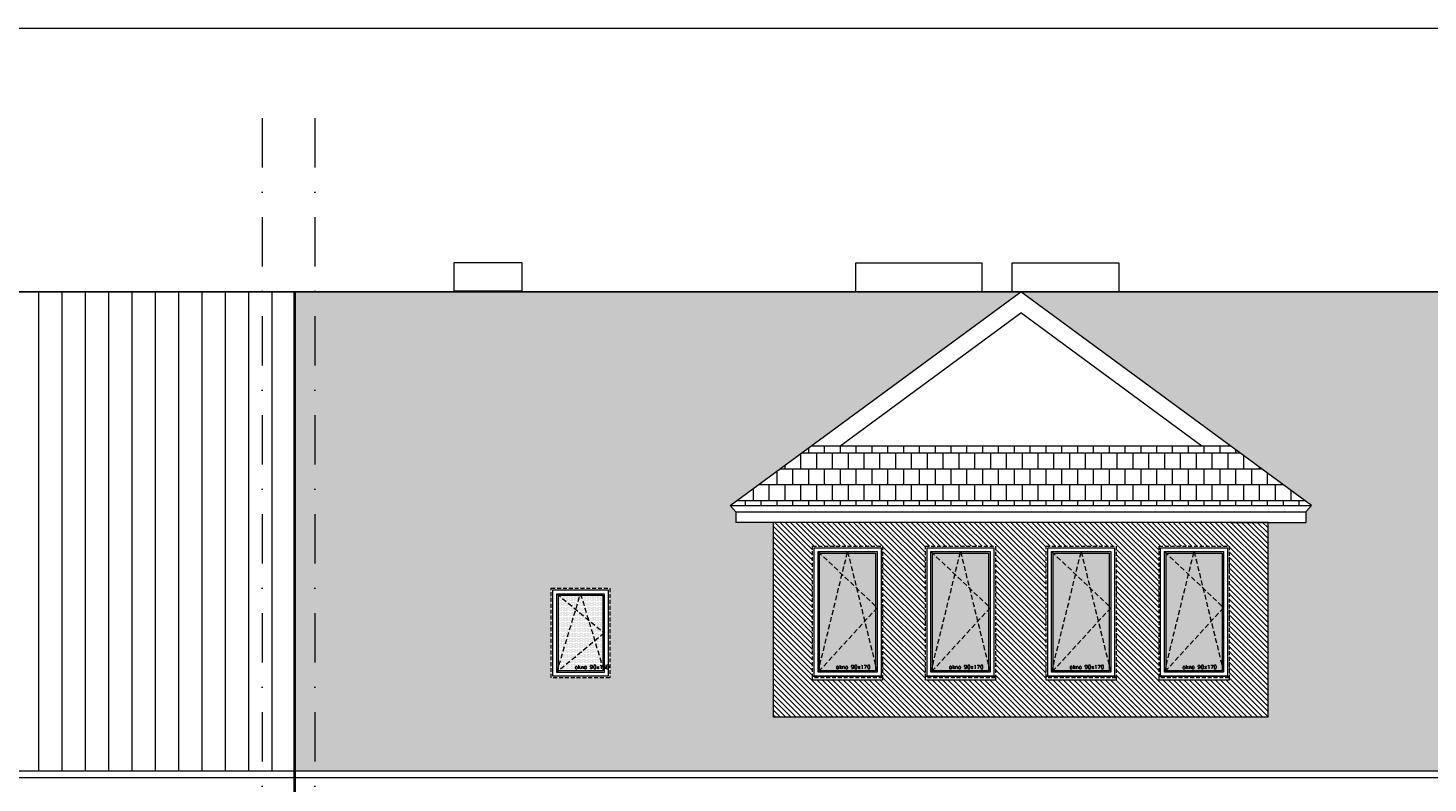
# Model space of a CAD drawing. Header units: millimetres. Extents: x 28291 to 177760, y -399809 to -170937.
# Tile 74 of 256: x 58636 to 60435, y -201511 to -200541. Entities that reach past the tile are written whole.
import ezdxf

# ---------------------------------------------------------------- set-up
doc = ezdxf.new("R2010")
doc.units = ezdxf.units.MM
for name, pattern in [('CACHE', [9.525, 6.35, -3.175]), ('CARKOVANA', [7.5, 5, -2.5]), ('DASHDOT', [25.4, 12.7, -6.35, 0, -6.35])]:
    doc.linetypes.add(name, pattern=pattern)
doc.layers.get('0').update_dxf_attribs({"lineweight": 0})
for name, color, linetype, lineweight in [('! opisy okien elewacja', 7, 'Continuous', 0), ('!! 0_ Istn-widok', 1, 'Continuous', 15), ('!! 0_ WIDOK ELEWACJA', 4, 'Continuous', 0), ('!! 0_Istn-drzwi', 1, 'Continuous', 13), ('!! 0_Osie', 1, 'DASHDOT', 13), ('!! 1_Hatch dach', 252, 'Continuous', 5), ('!! 2_posadzki winyle 2', 43, 'Continuous', 9), ('0-osie-liniA', 14, 'DASHDOT', 5)]:
    doc.layers.add(name, color=color, linetype=linetype, lineweight=lineweight)
doc.layers.add('!! 0_ Istn-okna - wymienione', color=9, linetype='Continuous', lineweight=13, true_color=0x808080)
doc.layers.add('!! 1_ELEWACJA KOLOR', color=7, linetype='Continuous', lineweight=13, true_color=0x6888bb)
doc.layers.add('!! 0_ramki', color=66, linetype='Continuous', lineweight=9, plot=False)
doc.styles.add('TXT', font='simplex.shx')

# ---------------------------------------------------------------- blocks, each defined once
blk = doc.blocks.new('OKNO POŁACIOWE')
at = {"layer": '!! 1_Hatch dach', "true_color": 0x575757}
h = blk.add_hatch(dxfattribs=at)
h.set_pattern_fill('DOTS', color=251)
h.set_pattern_definition([(0, (62967.6391, -229507.4222), (0.79375, 1.5875), [0, -1.5875])])
h.paths.add_polyline_path([(72608.9, -218174.3), (72665.9, -218174.3), (72665.9, -218271.3), (72608.9, -218271.3)])
at = {"layer": '!! 0_ Istn-okna - wymienione', "linetype": 'CARKOVANA', "lineweight": 5}
blk.add_lwpolyline([(72599.9, -218165.3), (72674.9, -218165.3), (72674.9, -218280.3), (72599.9, -218280.3)], close=True, dxfattribs=at)
at = {"layer": '!! 0_ Istn-okna - wymienione'}
for points in [[(72601.9, -218167.3), (72672.9, -218167.3), (72672.9, -218278.3), (72601.9, -218278.3)], [(72606.9, -218172.3), (72667.9, -218172.3), (72667.9, -218273.3), (72606.9, -218273.3)], [(72608.9, -218174.3), (72665.9, -218174.3), (72665.9, -218271.3), (72608.9, -218271.3)]]:
    blk.add_lwpolyline(points, close=True, dxfattribs=at)
at = {"layer": '!! 1_Hatch dach', "color": 251, "linetype": 'CACHE', "true_color": 0x575757}
for points in [[(72606.9, -218273.3), (72637.4, -218172.3), (72667.9, -218273.3)], [(72606.9, -218172.3), (72667.9, -218222.8), (72606.9, -218273.3)]]:
    blk.add_lwpolyline(points, dxfattribs=at)
at = {"insert": (72630, -218263.9), "char_height": 5, "attachment_point": 1, "style": 'TXT'}
blk.add_mtext_dynamic_manual_height_columns('okno 90x180', width=52.63, gutter_width=75, heights=[0], dxfattribs=at)
blk = doc.blocks.new('BLOK OSIE ABC PD')
at = {"layer": '0-osie-liniA', "ltscale": 5}
for points in [[(58937.06735, -200656.87852), (58937.06735, -202649.32309)], [(59004.56735, -200656.87852), (59004.56735, -202649.32309)]]:
    blk.add_lwpolyline(points, dxfattribs=at)
blk = doc.blocks.new('OKNO o11')
at = {"layer": '!! 1_Hatch dach', "true_color": 0x575757}
h = blk.add_hatch(dxfattribs=at)
h.set_pattern_fill('DOTS', color=251)
h.set_pattern_definition([(0, (53456.7577, -212587.6827), (0.79375, 1.5875), [0, -1.5875])])
h.paths.add_polyline_path([(63098.1, -201215.5), (63170.1, -201215.5), (63170.1, -201366.5), (63098.1, -201366.5)])
at = {"layer": '!! 0_ Istn-okna - wymienione', "linetype": 'CARKOVANA', "lineweight": 5}
blk.add_lwpolyline([(63089.1, -201206.5), (63179.1, -201206.5), (63179.1, -201375.5), (63089.1, -201375.5)], close=True, dxfattribs=at)
at = {"layer": '!! 0_ Istn-okna - wymienione'}
for points in [[(63091.1, -201208.5), (63177.1, -201208.5), (63177.1, -201373.5), (63091.1, -201373.5)], [(63096.1, -201213.5), (63172.1, -201213.5), (63172.1, -201368.5), (63096.1, -201368.5)], [(63098.1, -201215.5), (63170.1, -201215.5), (63170.1, -201366.5), (63098.1, -201366.5)], [(63089.1, -201373.5), (63179.1, -201373.5), (63179.1, -201378.5), (63089.1, -201378.5)]]:
    blk.add_lwpolyline(points, close=True, dxfattribs=at)
at = {"layer": '!! 1_Hatch dach', "color": 251, "linetype": 'CACHE', "true_color": 0x575757}
for points in [[(63096.1, -201368.5), (63134.1, -201213.5), (63172.1, -201368.5)], [(63096.1, -201213.5), (63172.1, -201285.5), (63096.1, -201368.5)]]:
    blk.add_lwpolyline(points, dxfattribs=at)
at = {"insert": (63119.1, -201359.1), "char_height": 5, "attachment_point": 1, "style": 'TXT'}
blk.add_mtext_dynamic_manual_height_columns('okno 90x170', width=52.63, gutter_width=75, heights=[0], dxfattribs=at)

msp = doc.modelspace()

# ---------------------------------------------------------------- hatches: boundary and pattern name
at = {"layer": '!! 1_ELEWACJA KOLOR', "true_color": 0x4f5358}
h = msp.add_hatch(dxfattribs=at)
h.set_pattern_fill('ANSI31', color=251, scale=1.5, angle=-90)
h.paths.add_polyline_path([(60229.06735, -201175.9674), (60180.56735, -201175.9674), (59594.06735, -201175.9674), (59594.06735, -201425.92266), (60229.06735, -201425.92266)])
h.paths.add_polyline_path([(59879.06735, -201375.54958), (59879.06735, -201378.54958), (59789.06735, -201378.54958), (59789.06735, -201373.54958), (59789.06735, -201206.54958), (59879.06735, -201206.54958)], flags=16)
h.paths.add_polyline_path([(59877.06735, -201373.54958), (59791.06735, -201373.54958), (59791.06735, -201208.54958), (59877.06735, -201208.54958)], flags=0)
h.paths.add_polyline_path([(59872.06735, -201368.54958), (59796.06735, -201368.54958), (59796.06735, -201213.54958), (59872.06735, -201213.54958)], flags=0)
h.paths.add_polyline_path([(59870.06735, -201283.65484), (59872.06735, -201285.54958), (59870.06735, -201287.73379), (59870.06735, -201366.54958), (59797.89867, -201366.54958), (59796.06735, -201368.54958), (59798.06735, -201360.39168), (59798.06735, -201215.44431), (59798.17846, -201215.54958), (59833.57703, -201215.54958), (59834.06735, -201213.54958), (59834.55767, -201215.54958), (59870.06735, -201215.54958)], flags=0)
h.paths.add_polyline_path([(59944.06735, -201206.54958), (60034.06735, -201206.54958), (60034.06735, -201375.54958), (60034.06735, -201378.54958), (59944.06735, -201378.54958), (59944.06735, -201373.54958)], flags=16)
h.paths.add_polyline_path([(59946.06735, -201208.54958), (60032.06735, -201208.54958), (60032.06735, -201373.54958), (59946.06735, -201373.54958)], flags=0)
h.paths.add_polyline_path([(59951.06735, -201213.54958), (60027.06735, -201213.54958), (60027.06735, -201368.54958), (59951.06735, -201368.54958)], flags=0)
h.paths.add_polyline_path([(59953.06735, -201215.44431), (59953.17846, -201215.54958), (59988.57703, -201215.54958), (59989.06735, -201213.54958), (59989.55767, -201215.54958), (60025.06735, -201215.54958), (60025.06735, -201283.65484), (60027.06735, -201285.54958), (60025.06735, -201287.73379), (60025.06735, -201366.54958), (59952.89867, -201366.54958), (59951.06735, -201368.54958), (59953.06735, -201360.39168)], flags=0)
h.paths.add_polyline_path([(59734.06735, -201375.54958), (59734.06735, -201378.54958), (59644.06735, -201378.54958), (59644.06735, -201373.54958), (59644.06735, -201206.54958), (59734.06735, -201206.54958)], flags=16)
h.paths.add_polyline_path([(59732.06735, -201373.54958), (59646.06735, -201373.54958), (59646.06735, -201208.54958), (59732.06735, -201208.54958)], flags=0)
h.paths.add_polyline_path([(59727.06735, -201368.54958), (59651.06735, -201368.54958), (59651.06735, -201213.54958), (59727.06735, -201213.54958)], flags=0)
h.paths.add_polyline_path([(59725.06735, -201283.65484), (59727.06735, -201285.54958), (59725.06735, -201287.73379), (59725.06735, -201366.54958), (59652.89867, -201366.54958), (59651.06735, -201368.54958), (59653.06735, -201360.39168), (59653.06735, -201215.44431), (59653.17846, -201215.54958), (59688.57703, -201215.54958), (59689.06735, -201213.54958), (59689.55767, -201215.54958), (59725.06735, -201215.54958)], flags=0)
h.paths.add_polyline_path([(60089.06735, -201206.54958), (60179.06735, -201206.54958), (60179.06735, -201375.54958), (60179.06735, -201378.54958), (60089.06735, -201378.54958), (60089.06735, -201373.54958)], flags=16)
h.paths.add_polyline_path([(60091.06735, -201208.54958), (60177.06735, -201208.54958), (60177.06735, -201373.54958), (60091.06735, -201373.54958)], flags=0)
h.paths.add_polyline_path([(60096.06735, -201213.54958), (60172.06735, -201213.54958), (60172.06735, -201368.54958), (60096.06735, -201368.54958)], flags=0)
h.paths.add_polyline_path([(60098.17846, -201215.54958), (60133.57703, -201215.54958), (60134.06735, -201213.54958), (60134.55767, -201215.54958), (60170.06735, -201215.54958), (60170.06735, -201283.65484), (60172.06735, -201285.54958), (60170.06735, -201287.73379), (60170.06735, -201366.54958), (60097.89867, -201366.54958), (60096.06735, -201368.54958), (60098.06735, -201360.39168), (60098.06735, -201215.44431)], flags=0)
h.paths.add_polyline_path([(59672.8951, -201365.38995), (59723.01415, -201365.38995), (59723.01415, -201357.88995), (59672.8951, -201357.88995)], flags=8)
h.paths.add_polyline_path([(59817.8951, -201365.38995), (59868.01415, -201365.38995), (59868.01415, -201357.88995), (59817.8951, -201357.88995)], flags=8)
h.paths.add_polyline_path([(59972.8951, -201365.38995), (60023.01415, -201365.38995), (60023.01415, -201357.88995), (59972.8951, -201357.88995)], flags=8)
h.paths.add_polyline_path([(60117.8951, -201365.38995), (60168.01415, -201365.38995), (60168.01415, -201357.88995), (60117.8951, -201357.88995)], flags=8)
at = {"layer": '!! 1_Hatch dach'}
h = msp.add_hatch(dxfattribs=at)
h.set_pattern_fill('_USER', color=8, scale=30, angle=90, pattern_type=0)
h.set_pattern_definition([(90, (0, 0), (-30, 2e-15), [])])
h.paths.add_polyline_path([(58977.56735, -200879.74713), (57620.56735, -200879.74713), (57620.56735, -201495.5652), (58977.56735, -201495.5652)])
h.paths.add_polyline_path([(58509.14954, -201375.54958), (58434.14954, -201375.54958), (58434.14954, -201260.54958), (58509.14954, -201260.54958)], flags=16)
h.paths.add_polyline_path([(58507.14954, -201373.54958), (58436.14954, -201373.54958), (58436.14954, -201262.54958), (58507.14954, -201262.54958)], flags=0)
h.paths.add_polyline_path([(58502.14954, -201368.54958), (58441.14954, -201368.54958), (58441.14954, -201267.54958), (58502.14954, -201267.54958)], flags=0)
h.paths.add_polyline_path([(58501.54558, -201366.54958), (58443.56538, -201366.54958), (58441.14954, -201368.54958), (58443.14954, -201361.92662), (58443.14954, -201269.20531), (58443.56538, -201269.54958), (58471.04558, -201269.54958), (58471.64954, -201267.54958), (58472.2535, -201269.54958), (58500.14954, -201269.54958), (58500.14954, -201316.39384), (58502.14954, -201318.04958), (58500.14954, -201319.70531), (58500.14954, -201361.92662)], flags=0)
h.paths.add_polyline_path([(58249.25676, -201375.54958), (58174.25676, -201375.54958), (58174.25676, -201260.54958), (58249.25676, -201260.54958)], flags=16)
h.paths.add_polyline_path([(58247.25676, -201373.54958), (58176.25676, -201373.54958), (58176.25676, -201262.54958), (58247.25676, -201262.54958)], flags=0)
h.paths.add_polyline_path([(58242.25676, -201368.54958), (58181.25676, -201368.54958), (58181.25676, -201267.54958), (58242.25676, -201267.54958)], flags=0)
h.paths.add_polyline_path([(58241.6528, -201366.54958), (58183.6726, -201366.54958), (58181.25676, -201368.54958), (58183.25676, -201361.92662), (58183.25676, -201269.20531), (58183.6726, -201269.54958), (58211.1528, -201269.54958), (58211.75676, -201267.54958), (58212.36072, -201269.54958), (58240.25676, -201269.54958), (58240.25676, -201316.39384), (58242.25676, -201318.04958), (58240.25676, -201319.70531), (58240.25676, -201361.92662)], flags=0)
h.paths.add_polyline_path([(57981.60457, -201375.54958), (57906.60457, -201375.54958), (57906.60457, -201260.54958), (57981.60457, -201260.54958)], flags=16)
h.paths.add_polyline_path([(57979.60457, -201373.54958), (57908.60457, -201373.54958), (57908.60457, -201262.54958), (57979.60457, -201262.54958)], flags=0)
h.paths.add_polyline_path([(57974.60457, -201368.54958), (57913.60457, -201368.54958), (57913.60457, -201267.54958), (57974.60457, -201267.54958)], flags=0)
h.paths.add_polyline_path([(57974.00061, -201366.54958), (57916.02041, -201366.54958), (57913.60457, -201368.54958), (57915.60457, -201361.92662), (57915.60457, -201269.20531), (57916.02041, -201269.54958), (57943.50061, -201269.54958), (57944.10457, -201267.54958), (57944.70853, -201269.54958), (57972.60457, -201269.54958), (57972.60457, -201316.39384), (57974.60457, -201318.04958), (57972.60457, -201319.70531), (57972.60457, -201361.92662)], flags=0)
h.paths.add_polyline_path([(57935.43233, -201365.38995), (57985.55137, -201365.38995), (57985.55137, -201357.88995), (57935.43233, -201357.88995)], flags=24)
h.paths.add_polyline_path([(58203.08452, -201365.38995), (58253.20356, -201365.38995), (58253.20356, -201357.88995), (58203.08452, -201357.88995)], flags=24)
h.paths.add_polyline_path([(58462.97729, -201365.38995), (58513.09634, -201365.38995), (58513.09634, -201357.88995), (58462.97729, -201357.88995)], flags=24)
h = msp.add_hatch(dxfattribs=at)
h.set_pattern_fill('AR-B88', color=8, scale=0.1)
h.paths.add_polyline_path([(62911.56735, -200879.74713), (59911.56735, -200879.74713), (60284.83426, -201154.19671), (60277.56735, -201162.45455), (60277.56735, -201175.9674), (60265.67605, -201175.9674), (60229.06735, -201175.9674), (60229.06735, -201425.92266), (59594.06735, -201425.92266), (59594.06735, -201175.9674), (59545.56735, -201175.9674), (59545.56735, -201162.45455), (59538.30044, -201154.19671), (59911.56735, -200879.74713), (58979.56735, -200879.74713), (58979.56735, -201495.5652), (60948.79664, -201495.5652), (61412.81735, -201087.22697), (61876.83806, -201495.5652), (63933.56735, -201495.5652), (63933.56735, -200879.74713), (62911.56735, -200879.74713), (63284.83426, -201154.19671), (63277.56735, -201162.45455), (63277.56735, -201175.9674), (63265.67605, -201175.9674), (63229.06735, -201175.9674), (63229.06735, -201425.92266), (62594.06735, -201425.92266), (62594.06735, -201175.9674), (62545.56735, -201175.9674), (62545.56735, -201162.45455), (62538.30044, -201154.19671)])
h.paths.add_polyline_path([(60534.56735, -201260.54958), (60534.56735, -201375.54958), (60459.56735, -201375.54958), (60459.56735, -201260.54958)], flags=16)
h.paths.add_polyline_path([(60527.56735, -201267.54958), (60527.56735, -201368.54958), (60466.56735, -201368.54958), (60466.56735, -201267.54958)], flags=0)
h.paths.add_polyline_path([(60525.56735, -201269.54958), (60525.56735, -201316.39384), (60527.56735, -201318.04958), (60525.56735, -201319.70531), (60525.56735, -201361.92662), (60526.96339, -201366.54958), (60468.98319, -201366.54958), (60466.56735, -201368.54958), (60468.56735, -201361.92662), (60468.56735, -201269.20531), (60468.98319, -201269.54958), (60496.46339, -201269.54958), (60497.06735, -201267.54958), (60497.67131, -201269.54958)], flags=0)
h.paths.add_polyline_path([(63533.56735, -201260.54958), (63608.56735, -201260.54958), (63608.56735, -201375.54958), (63533.56735, -201375.54958)], flags=16)
h.paths.add_polyline_path([(63540.56735, -201267.54958), (63601.56735, -201267.54958), (63601.56735, -201368.54958), (63540.56735, -201368.54958)], flags=0)
h.paths.add_polyline_path([(63542.56735, -201269.20531), (63542.98319, -201269.54958), (63570.46339, -201269.54958), (63571.06735, -201267.54958), (63571.67131, -201269.54958), (63599.56735, -201269.54958), (63599.56735, -201316.39384), (63601.56735, -201318.04958), (63599.56735, -201319.70531), (63599.56735, -201361.92662), (63600.96339, -201366.54958), (63542.98319, -201366.54958), (63540.56735, -201368.54958), (63542.56735, -201361.92662)], flags=0)
h.paths.add_polyline_path([(59383.56735, -201260.54958), (59383.56735, -201375.54958), (59308.56735, -201375.54958), (59308.56735, -201260.54958)], flags=16)
h.paths.add_polyline_path([(59376.56735, -201267.54958), (59376.56735, -201368.54958), (59315.56735, -201368.54958), (59315.56735, -201267.54958)], flags=0)
h.paths.add_polyline_path([(59374.56735, -201269.54958), (59374.56735, -201316.39384), (59376.56735, -201318.04958), (59374.56735, -201319.70531), (59374.56735, -201361.92662), (59375.96339, -201366.54958), (59317.98319, -201366.54958), (59315.56735, -201368.54958), (59317.56735, -201361.92662), (59317.56735, -201269.20531), (59317.98319, -201269.54958), (59345.46339, -201269.54958), (59346.06735, -201267.54958), (59346.67131, -201269.54958)], flags=0)
h.paths.add_polyline_path([(59337.3951, -201365.38995), (59387.51415, -201365.38995), (59387.51415, -201357.88995), (59337.3951, -201357.88995)], flags=24)
h.paths.add_polyline_path([(60488.3951, -201365.38995), (60538.51415, -201365.38995), (60538.51415, -201357.88995), (60488.3951, -201357.88995)], flags=24)
h.paths.add_polyline_path([(63562.3951, -201365.38995), (63612.51415, -201365.38995), (63612.51415, -201357.88995), (63562.3951, -201357.88995)], flags=24)
h = msp.add_hatch(dxfattribs=at)
h.set_pattern_fill('AR-B88', color=8, scale=0.1)
h.paths.add_polyline_path([(60181.06822, -201077.90131), (59642.06648, -201077.90131), (59538.30044, -201154.19671), (60284.83426, -201154.19671)])
at = {"layer": '!! 2_posadzki winyle 2'}
h = msp.add_hatch(dxfattribs=at)
h.set_pattern_fill('ANGLE', color=256)
h.set_pattern_definition([(0, (0, 0), (0, 6.985), [5.08, -1.905]), (90, (0, 0), (-6.985, 4e-16), [5.08, -1.905])])
h.paths.add_polyline_path([(59337.3951, -201365.38995), (59387.51415, -201365.38995), (59387.51415, -201357.88995), (59337.3951, -201357.88995)], flags=9)
h.paths.add_polyline_path([(60488.3951, -201365.38995), (60538.51415, -201365.38995), (60538.51415, -201357.88995), (60488.3951, -201357.88995)], flags=9)
h.paths.add_polyline_path([(63562.3951, -201365.38995), (63612.51415, -201365.38995), (63612.51415, -201357.88995), (63562.3951, -201357.88995)], flags=9)

# ---------------------------------------------------------------- linework, layer by layer
at = {"layer": '!! 0_ Istn-widok'}
for points in [[(59183.56735, -200842.24713), (59270.56735, -200842.24713), (59270.56735, -200879.24713), (59183.56735, -200879.24713)], [(59699.56735, -200842.74713), (59861.56735, -200842.74713), (59861.56735, -200879.74713), (59699.56735, -200879.74713)], [(59900.56735, -200842.74713), (60037.56735, -200842.74713), (60037.56735, -200879.74713), (59900.56735, -200879.74713)]]:
    msp.add_lwpolyline(points, close=True, dxfattribs=at)
at = {"layer": '!! 0_ WIDOK ELEWACJA'}
for p, q in [((58977.56735, -200879.74713), (58977.56735, -202183.74713)), ((58979.56735, -200879.74713), (58979.56735, -202183.74713))]:
    msp.add_line(p, q, dxfattribs=at)
for points in [[(63933.56735, -200879.74713), (57620.56735, -200879.74713)], [(59538.30044, -201154.19671), (59911.56735, -200879.74713)], [(60284.83426, -201154.19671), (59911.56735, -200879.74713)], [(59678.94276, -201077.90131), (59911.56735, -200906.86091)], [(60144.19194, -201077.90131), (59911.56735, -200906.86091)], [(60181.06822, -201077.90131), (59642.06648, -201077.90131)], [(59538.30044, -201154.19671), (59545.56735, -201162.45455)], [(59538.30044, -201154.19671), (59545.56735, -201162.45455)], [(59538.30044, -201154.19671), (60284.83426, -201154.19671)], [(59545.56735, -201162.45455), (59545.56735, -201175.9674)], [(59545.56735, -201162.45455), (59545.56735, -201175.9674)], [(59545.56735, -201162.45455), (60277.56735, -201162.45455)], [(60284.83426, -201154.19671), (60277.56735, -201162.45455)], [(60284.83426, -201154.19671), (60277.56735, -201162.45455)], [(60277.56735, -201162.45455), (60277.56735, -201175.9674)], [(60277.56735, -201162.45455), (60277.56735, -201175.9674)], [(59642.56735, -201175.9674), (59545.56735, -201175.9674)], [(59557.45865, -201175.9674), (59545.56735, -201175.9674)], [(59642.56735, -201175.9674), (59545.56735, -201175.9674)], [(59557.45865, -201175.9674), (59545.56735, -201175.9674)], [(59594.06735, -201425.92266), (59594.06735, -201175.9674)], [(60229.06735, -201175.9674), (59594.06735, -201175.9674)], [(60180.56735, -201175.9674), (60277.56735, -201175.9674)], [(60229.06735, -201425.92266), (60229.06735, -201175.9674)], [(60229.06735, -201175.9674), (60277.56735, -201175.9674)], [(60265.67605, -201175.9674), (60277.56735, -201175.9674)], [(60265.67605, -201175.9674), (60277.56735, -201175.9674)], [(60229.06735, -201425.92266), (59594.06735, -201425.92266)], [(60948.79664, -201495.5652), (57620.56735, -201495.5652)], [(60939.41272, -201503.82305), (57620.56735, -201503.82305)]]:
    msp.add_lwpolyline(points, dxfattribs=at)
msp.add_lwpolyline([(58979.56735, -201495.5652), (58979.56735, -200879.74713), (63933.56735, -200879.74713), (63933.56735, -201495.5652), (61876.83806, -201495.5652), (61412.81735, -201087.22697), (60948.79664, -201495.5652)], close=True, dxfattribs=at)
at = {"layer": '!! 0_Istn-drzwi'}
msp.add_lwpolyline([(57620.56735, -200879.74713), (63933.56735, -200879.74713)], dxfattribs=at)
at = {"layer": '!! 0_ramki'}
msp.add_lwpolyline([(57458.92604, -200541.22215), (64582.1521, -200541.22215), (64582.1521, -202902.02336), (57458.92604, -202902.02336)], close=True, dxfattribs=at)

# ---------------------------------------------------------------- block references
at = {"layer": '! opisy okien elewacja'}
msp.add_blockref('OKNO POŁACIOWE', (-13291.38142, 16904.73947), dxfattribs=at)
at = {"layer": '!! 0_Osie'}
msp.add_blockref('BLOK OSIE ABC PD', (0, 0), dxfattribs=at)
for p in [(-3445, 0), (-3300, 0), (-3145, 0), (-3000, 0)]:
    msp.add_blockref('OKNO o11', p)

doc.saveas('drawing.dxf')
